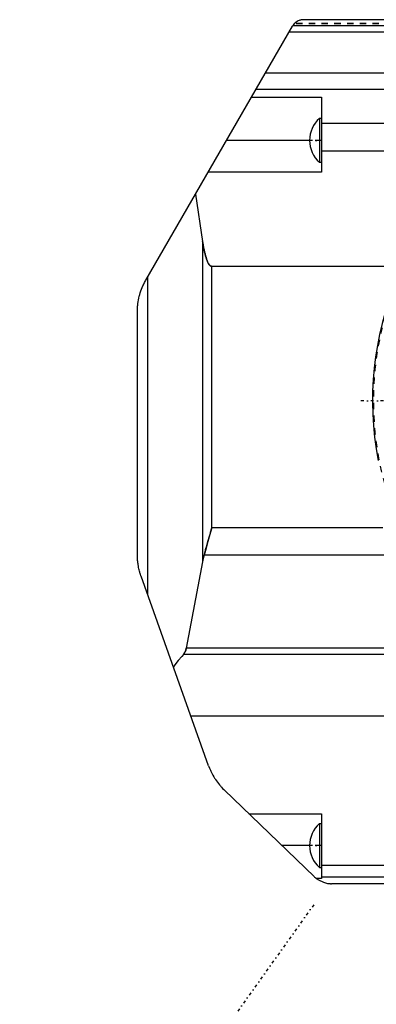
# Model space of a CAD drawing. Extents: x -216 to 565, y -1 to 791.
# Tile 7 of 12: x -5 to 52, y 625 to 780. Entities that reach past the tile are written whole.
import ezdxf

# ---------------------------------------------------------------- set-up
doc = ezdxf.new("R2010")
doc.units = 0
doc.linetypes.add('CENTER', pattern=[1.5, 0.45, -0.5, 0.05, -0.5])
doc.linetypes.add('DASHED', pattern=[2, 1, -1])
for name, color, linetype in [('AM_0', 7, 'CONTINUOUS'), ('AM_3', 7, 'DASHED'), ('AM_7', 7, 'CENTER')]:
    doc.layers.add(name, color=color, linetype=linetype)

msp = doc.modelspace()

# ---------------------------------------------------------------- linework, layer by layer
at = {"layer": 'AM_0', "color": 7, "linetype": 'CONTINUOUS'}
for p, q in [((56, 780), (40.15, 780)), ((15.34, 739.02), (38.42, 779)), ((37.89, 778.08), (72, 778.08)), ((38.47, 779.08), (72, 779.08)), ((72, 771.59), (34.14, 771.59)), ((155, 769), (32.65, 769)), ((31.95, 767.79), (43, 767.79)), ((43, 767.79), (43, 756)), ((43, 764.45), (42.66, 764.45)), ((42.66, 764.45), (42.66, 757.55)), ((77.77, 763.67), (43, 763.67)), ((41.1, 761), (28.03, 761)), ((70.74, 759.3), (43, 759.3)), ((42.66, 757.55), (43, 757.55)), ((43, 756), (25.14, 756)), ((23.16, 752.56), (24.26, 745.1)), ((24.26, 745.1), (24.26, 694.66)), ((55.8, 741.16), (25.74, 741.16)), ((25.74, 700), (25.74, 741.16)), ((15.6, 739.47), (15.6, 689.53)), ((14, 695.75), (14, 734.02)), ((52.65, 700), (25.74, 700)), ((24.26, 694.66), (21.69, 681.08)), ((52.95, 695.72), (24.51, 695.72)), ((25.21, 662.57), (14.58, 692.39)), ((54, 681.08), (21.69, 681.08)), ((54.05, 680.08), (21.24, 680.08)), ((54.42, 670.37), (22.43, 670.37)), ((41.81, 645.12), (27.69, 658.73)), ((31.56, 655), (43, 655)), ((43, 655), (43, 644.84)), ((43, 653.45), (42.66, 653.45)), ((42.66, 653.45), (42.66, 646.55)), ((41.1, 650), (36.75, 650)), ((42.66, 646.55), (43, 646.55)), ((54.35, 646.86), (43, 646.86)), ((43, 644.84), (42.13, 644.84)), ((54.29, 645.05), (43, 645.05)), ((54.25, 644), (44.58, 644))]:
    msp.add_line(p, q, dxfattribs=at)
for points in [[(40.15, 780, 0), (40.15, 780, 0), (40.15, 780, 0), (40.15, 780, 0), (40.15, 780, 0), (40.14, 780, 0), (40.14, 780, 0), (40.14, 780, 0), (40.13, 780, 0), (40.13, 780, 0), (40.13, 780, 0), (40.13, 780, 0), (40.13, 780, 0), (40.12, 780, 0), (40.12, 780, 0), (40.12, 780, 0), (40.11, 780, 0), (40.11, 780, 0), (40.11, 780, 0), (40.11, 780, 0), (40.1, 780, 0), (40.1, 780, 0), (40.1, 780, 0), (40.1, 780, 0), (40.09, 780, 0), (40.09, 780, 0), (40.09, 780, 0), (40.09, 780, 0), (40.09, 780, 0), (40.08, 780, 0), (40.08, 780, 0), (40.08, 780, 0), (40.07, 780, 0), (40.07, 780, 0), (40.07, 780, 0), (40.07, 780, 0), (40.06, 780, 0), (40.06, 780, 0), (40.06, 780, 0), (40.05, 780, 0), (40.05, 780, 0), (40.05, 780, 0), (40.05, 780, 0), (40.05, 780, 0), (40.03, 780, 0), (40.02, 780, 0), (40, 779.99, 0), (39.99, 779.99, 0), (39.98, 779.99, 0), (39.96, 779.99, 0), (39.94, 779.99, 0), (39.92, 779.99, 0), (39.91, 779.98, 0), (39.89, 779.98, 0), (39.88, 779.98, 0), (39.87, 779.98, 0), (39.85, 779.98, 0), (39.83, 779.97, 0), (39.82, 779.97, 0), (39.77, 779.96, 0), (39.66, 779.94, 0), (39.55, 779.91, 0), (39.2, 779.76, 0), (38.68, 779.35, 0), (38.47, 779.08, 0)], [(38.47, 779.08, 0), (38.47, 779.08, 0), (38.47, 779.08, 0), (38.47, 779.08, 0), (38.47, 779.08, 0), (38.47, 779.08, 0), (38.47, 779.08, 0), (38.47, 779.07, 0), (38.46, 779.07, 0), (38.46, 779.07, 0), (38.46, 779.06, 0), (38.46, 779.06, 0), (38.46, 779.06, 0), (38.45, 779.05, 0), (38.45, 779.05, 0), (38.45, 779.04, 0), (38.44, 779.03, 0), (38.44, 779.03, 0), (38.44, 779.02, 0), (38.43, 779.02, 0), (38.43, 779.01, 0), (38.43, 779, 0), (38.42, 779, 0)], [(24.26, 745.1, 0), (24.29, 744.9, 0), (24.36, 744.5, 0), (24.43, 744.13, 0), (24.46, 743.95, 0), (24.5, 743.77, 0), (24.57, 743.43, 0), (24.65, 743.12, 0), (24.73, 742.83, 0), (24.81, 742.55, 0), (24.89, 742.3, 0), (24.93, 742.19, 0), (24.97, 742.08, 0), (25.06, 741.88, 0), (25.15, 741.7, 0), (25.2, 741.61, 0), (25.21, 741.58, 0), (25.23, 741.56, 0), (25.24, 741.55, 0), (25.24, 741.54, 0), (25.26, 741.51, 0), (25.27, 741.49, 0), (25.29, 741.47, 0), (25.3, 741.45, 0), (25.32, 741.43, 0), (25.33, 741.42, 0), (25.33, 741.41, 0), (25.35, 741.39, 0), (25.36, 741.37, 0), (25.38, 741.36, 0), (25.39, 741.34, 0), (25.41, 741.33, 0), (25.42, 741.32, 0), (25.42, 741.31, 0), (25.44, 741.3, 0), (25.45, 741.28, 0), (25.46, 741.28, 0), (25.47, 741.27, 0), (25.49, 741.26, 0), (25.5, 741.25, 0), (25.51, 741.24, 0), (25.52, 741.24, 0), (25.53, 741.23, 0), (25.55, 741.22, 0), (25.56, 741.21, 0), (25.58, 741.2, 0), (25.59, 741.19, 0), (25.6, 741.19, 0), (25.61, 741.19, 0), (25.62, 741.18, 0), (25.64, 741.18, 0), (25.65, 741.17, 0), (25.67, 741.17, 0), (25.68, 741.16, 0), (25.69, 741.16, 0), (25.7, 741.16, 0), (25.72, 741.16, 0), (25.73, 741.16, 0), (25.74, 741.16, 0)], [(14, 734.02, 0), (14, 734.16, 0), (14.01, 734.46, 0), (14.03, 734.75, 0), (14.04, 734.89, 0), (14.05, 735.04, 0), (14.09, 735.32, 0), (14.13, 735.61, 0), (14.18, 735.9, 0), (14.24, 736.18, 0), (14.3, 736.47, 0), (14.34, 736.61, 0), (14.38, 736.75, 0), (14.46, 737.03, 0), (14.55, 737.3, 0), (14.65, 737.58, 0), (14.76, 737.85, 0), (14.88, 738.11, 0), (14.94, 738.25, 0), (15, 738.38, 0), (15.13, 738.64, 0), (15.27, 738.89, 0), (15.34, 739.02, 0)], [(25.74, 700, 0), (25.53, 699.32, 0), (25.11, 697.89, 0), (24.7, 696.43, 0), (24.51, 695.72, 0)], [(14.58, 692.39, 0), (14.55, 692.48, 0), (14.49, 692.66, 0), (14.43, 692.84, 0), (14.4, 692.93, 0), (14.38, 693.03, 0), (14.33, 693.21, 0), (14.28, 693.39, 0), (14.24, 693.58, 0), (14.2, 693.76, 0), (14.16, 693.95, 0), (14.15, 694.05, 0), (14.13, 694.14, 0), (14.1, 694.33, 0), (14.08, 694.52, 0), (14.05, 694.7, 0), (14.04, 694.89, 0), (14.02, 695.08, 0), (14.02, 695.18, 0), (14.01, 695.27, 0), (14, 695.46, 0), (14, 695.65, 0), (14, 695.75, 0)], [(24.51, 695.72, 0), (24.47, 695.56, 0), (24.38, 695.21, 0), (24.3, 694.85, 0), (24.26, 694.66, 0)], [(21.69, 681.08, 0), (21.69, 681.05, 0), (21.67, 680.98, 0), (21.66, 680.92, 0), (21.65, 680.89, 0), (21.64, 680.85, 0), (21.62, 680.79, 0), (21.6, 680.73, 0), (21.58, 680.67, 0), (21.55, 680.61, 0), (21.53, 680.55, 0), (21.51, 680.52, 0), (21.5, 680.49, 0), (21.47, 680.44, 0), (21.44, 680.38, 0), (21.41, 680.33, 0), (21.38, 680.28, 0), (21.35, 680.23, 0), (21.34, 680.21, 0), (21.32, 680.19, 0), (21.29, 680.14, 0), (21.26, 680.1, 0), (21.24, 680.08, 0)], [(21.24, 680.08, 0), (20.97, 679.76, 0), (20.44, 679.11, 0), (19.92, 678.46, 0), (19.66, 678.13, 0)], [(25.21, 662.57, 0), (25.26, 662.45, 0), (25.35, 662.21, 0), (25.45, 661.98, 0), (25.5, 661.86, 0), (25.55, 661.74, 0), (25.66, 661.51, 0), (25.78, 661.28, 0), (25.9, 661.06, 0), (26.03, 660.83, 0), (26.16, 660.62, 0), (26.23, 660.51, 0), (26.3, 660.4, 0), (26.44, 660.19, 0), (26.59, 659.98, 0), (26.75, 659.78, 0), (26.91, 659.58, 0), (27.07, 659.38, 0), (27.16, 659.28, 0), (27.24, 659.19, 0), (27.42, 659, 0), (27.6, 658.82, 0), (27.69, 658.73, 0)], [(42.13, 644.84, 0), (42.5, 644.59, 0), (43.29, 644.22, 0), (43.78, 644.08, 0), (43.93, 644.05, 0), (44.07, 644.03, 0), (44.15, 644.02, 0), (44.16, 644.02, 0), (44.18, 644.02, 0), (44.21, 644.02, 0), (44.22, 644.02, 0), (44.23, 644.02, 0), (44.25, 644.01, 0), (44.28, 644.01, 0), (44.3, 644.01, 0), (44.33, 644.01, 0), (44.35, 644.01, 0), (44.36, 644.01, 0), (44.38, 644.01, 0), (44.4, 644, 0), (44.43, 644, 0), (44.44, 644, 0), (44.44, 644, 0), (44.45, 644, 0), (44.45, 644, 0), (44.45, 644, 0), (44.46, 644, 0), (44.46, 644, 0), (44.46, 644, 0), (44.47, 644, 0), (44.47, 644, 0), (44.47, 644, 0), (44.48, 644, 0), (44.48, 644, 0), (44.48, 644, 0), (44.49, 644, 0), (44.49, 644, 0), (44.5, 644, 0), (44.5, 644, 0), (44.5, 644, 0), (44.5, 644, 0), (44.51, 644, 0), (44.51, 644, 0), (44.51, 644, 0), (44.52, 644, 0), (44.52, 644, 0), (44.52, 644, 0), (44.53, 644, 0), (44.53, 644, 0), (44.53, 644, 0), (44.54, 644, 0), (44.54, 644, 0), (44.55, 644, 0), (44.55, 644, 0), (44.55, 644, 0), (44.55, 644, 0), (44.56, 644, 0), (44.56, 644, 0), (44.57, 644, 0), (44.57, 644, 0), (44.57, 644, 0), (44.57, 644, 0), (44.58, 644, 0), (44.58, 644, 0), (44.58, 644, 0)]]:
    msp.add_polyline3d(points, dxfattribs=at)
for centre, radius, start, end in [((100, 720), 49, 348.6101, 191.0169), ((45.7, 761), 4.6, 131.3662, 179.9713), ((45.7, 761), 4.6, 180.0287, 228.6338), ((45.7, 650), 4.6, 131.3662, 179.9713), ((45.7, 650), 4.6, 180.0287, 228.6338), ((44.58, 648), 4, 226.0485, 232.2334)]:
    msp.add_arc(centre, radius, start, end, dxfattribs=at)
at = {"layer": 'AM_3', "color": 6, "linetype": 'DASHED'}
for p, q in [((72, 779.07), (38.46, 779.07)), ((72, 779.39), (38.71, 779.39)), ((43, 761), (41.1, 761)), ((43, 650), (41.1, 650))]:
    msp.add_line(p, q, dxfattribs=at)
for points in [[(25.74, 741.16, 0), (25.73, 741.16, 0), (25.72, 741.16, 0), (25.7, 741.16, 0), (25.69, 741.16, 0), (25.68, 741.16, 0), (25.67, 741.17, 0), (25.65, 741.17, 0), (25.64, 741.18, 0), (25.62, 741.18, 0), (25.61, 741.19, 0), (25.6, 741.19, 0), (25.59, 741.19, 0), (25.58, 741.2, 0), (25.56, 741.21, 0), (25.55, 741.22, 0), (25.53, 741.23, 0), (25.52, 741.24, 0), (25.51, 741.24, 0), (25.5, 741.25, 0), (25.49, 741.26, 0), (25.47, 741.27, 0), (25.46, 741.28, 0), (25.45, 741.28, 0), (25.44, 741.3, 0), (25.42, 741.31, 0), (25.42, 741.32, 0), (25.41, 741.33, 0), (25.39, 741.34, 0), (25.38, 741.36, 0), (25.36, 741.37, 0), (25.35, 741.39, 0), (25.33, 741.41, 0), (25.33, 741.42, 0), (25.32, 741.43, 0), (25.3, 741.45, 0), (25.29, 741.47, 0), (25.27, 741.49, 0), (25.26, 741.51, 0), (25.24, 741.54, 0), (25.24, 741.55, 0), (25.23, 741.56, 0), (25.21, 741.58, 0), (25.2, 741.61, 0), (25.15, 741.7, 0), (25.06, 741.88, 0), (24.97, 742.08, 0), (24.93, 742.19, 0), (24.89, 742.3, 0), (24.81, 742.55, 0), (24.73, 742.83, 0), (24.65, 743.12, 0), (24.57, 743.43, 0), (24.5, 743.77, 0), (24.46, 743.95, 0), (24.43, 744.13, 0), (24.36, 744.5, 0), (24.29, 744.9, 0), (24.26, 745.1, 0)], [(24.51, 695.72, 0), (24.54, 695.84, 0), (24.6, 696.08, 0), (24.67, 696.31, 0), (24.7, 696.43, 0), (24.73, 696.55, 0), (24.8, 696.8, 0), (24.87, 697.04, 0), (25.11, 697.89, 0), (25.53, 699.32, 0), (25.74, 700, 0)], [(21.24, 680.08, 0), (21.26, 680.1, 0), (21.29, 680.14, 0), (21.32, 680.19, 0), (21.34, 680.21, 0), (21.35, 680.23, 0), (21.38, 680.28, 0), (21.41, 680.33, 0), (21.44, 680.38, 0), (21.47, 680.44, 0), (21.5, 680.49, 0), (21.51, 680.52, 0), (21.53, 680.55, 0), (21.55, 680.61, 0), (21.58, 680.67, 0), (21.6, 680.73, 0), (21.62, 680.79, 0), (21.64, 680.85, 0), (21.65, 680.89, 0), (21.66, 680.92, 0), (21.67, 680.98, 0), (21.69, 681.05, 0), (21.69, 681.08, 0)]]:
    msp.add_polyline3d(points, dxfattribs=at)
msp.add_circle((100, 720), 48.8, dxfattribs=at)
at = {"layer": 'AM_7', "color": 4, "linetype": 'CENTER'}
for p, q in [((43.1, 761), (41, 761)), ((342.59, 720), (48.76, 720)), ((43.1, 650), (41, 650)), ((41.75, 640.69), (-4.53, 575.79))]:
    msp.add_line(p, q, dxfattribs=at)

doc.saveas('drawing.dxf')
